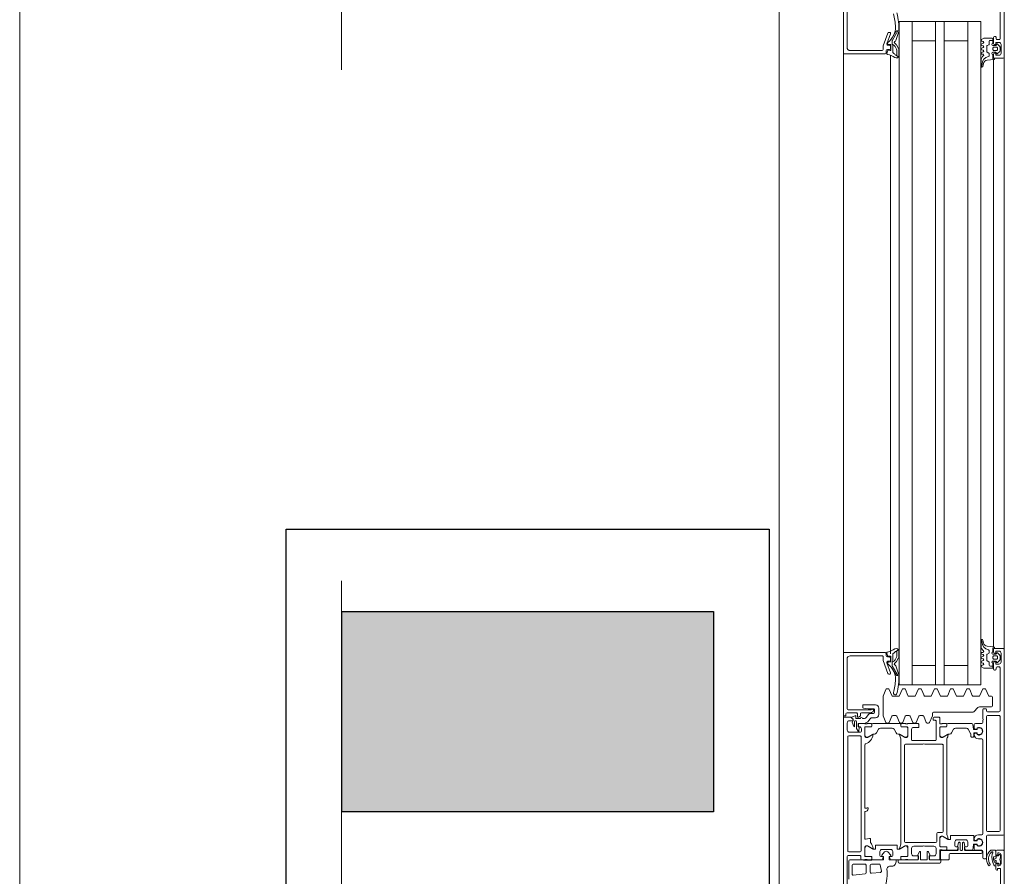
# Model space of a CAD drawing. Header units: centimetres. Extents: x -1737 to 22393, y -8842 to 3838.
# Tile 16 of 65: x -613 to -567, y 1228 to 1268. Entities that reach past the tile are written whole.
import ezdxf

# ---------------------------------------------------------------- set-up
doc = ezdxf.new("R2010")
doc.units = ezdxf.units.CM
doc.linetypes.add('Oś', pattern=[222.25, 127, -31.75, 31.75, -31.75])
doc.linetypes.add('Ukryte', pattern=[71.438, 47.625, -23.813])
for name, color, linetype, lineweight in [('A-DETL-GENF', 92, 'Continuous', 9), ('A-DETL-HDLN', 90, 'Ukryte', 9), ('A-DOOR', 31, 'Continuous', 13), ('A-GLAZ-CWMG', 51, 'Continuous', 13), ('S-GRID', 1, 'Continuous', 13)]:
    doc.layers.add(name, color=color, linetype=linetype, lineweight=lineweight)
doc.layers.add('E_oprawy', color=12, linetype='Continuous')

# ---------------------------------------------------------------- blocks, each defined once
blk = doc.blocks.new('Schueco_FWS_ADS-75-SimplySmart_out_Family-02 - FWS SI insert unit-2606717-3_piętro I __3_90 m_ - stan projektowany')
at = {"layer": 'A-DETL-GENF'}
for p, q in [((-76.25, 6.6), (76.25, 6.6)), ((55.25, 4.4), (34.9, 4.4)), ((55.25, 4), (34.9, 4)), ((55.25, 3.4), (34.9, 3.4)), ((55.25, 2.3), (34.9, 2.3)), ((55.25, 1.9), (34.9, 1.9)), ((55.25, 0.8), (34.9, 0.8)), ((55.25, 0.2), (34.9, 0.2)), ((55.25, -0.4), (34.9, -0.4)), ((75.35, -0.9), (-75.35, -0.9))]:
    blk.add_line(p, q, dxfattribs=at)
at = {"layer": 'A-DOOR'}
for p, q in [((21.85, 6.43), (20.56, 6.43)), ((28.55, 6), (28.55, 6.43)), ((31.05, 6.43), (28.74, 6.43)), ((31.35, 6.6), (36.1, 6.6)), ((59.4, 6.6), (54.5, 6.6)), ((59.55, 6.43), (61.86, 6.43)), ((20.8, 6.345), (21.65, 6.345)), ((20.98, 6.14), (21.038, 5.59)), ((21.45, 6.195), (21.03, 6.195)), ((21.5, 5.595), (21.5, 6.145)), ((21.9, 5.84), (21.9, 6.38)), ((22.07, 6.35), (22.07, 5.82)), ((27.42, 6.4), (22.12, 6.4)), ((27.47, 5.82), (27.47, 6.35)), ((27.64, 6.32), (27.64, 5.81)), ((27.692, 5.911), (27.818, 5.988)), ((28.08, 6.42), (27.74, 6.42)), ((27.844, 5.995), (28.14, 5.995)), ((27.914, 6.114), (28.117, 6.184)), ((28.14, 6.075), (27.92, 6.075)), ((28.28, 6), (28.28, 5.81)), ((31.2, 4.8), (31.2, 6.28)), ((59.4, 4.8), (59.4, 6.28)), ((21.088, 5.545), (21.45, 5.545)), ((21.7, 5.6), (21.7, 5.74)), ((21.72, 5.528), (21.72, 5.572)), ((21.75, 5.79), (21.85, 5.79)), ((21.859, 5.58), (21.859, 5.31)), ((21.86, 5.549), (21.86, 5.309)), ((22.3, 5.6), (21.879, 5.6)), ((22.244, 5.599), (21.91, 5.599)), ((22.12, 5.77), (27.42, 5.77)), ((22.657, 5.564), (22.694, 5.376)), ((23.93, 5.6), (22.686, 5.6)), ((23.95, 5.57), (23.95, 5.58)), ((27.05, 5.6), (24.12, 5.6)), ((27.871, 5.6), (27.45, 5.6)), ((27.506, 5.599), (27.84, 5.599)), ((27.69, 5.76), (27.8, 5.76)), ((27.866, 5.858), (27.7, 5.874)), ((27.888, 5.885), (27.888, 5.878)), ((27.89, 5.549), (27.89, 5.309)), ((27.891, 5.31), (27.891, 5.58)), ((28.035, 5.905), (27.908, 5.905)), ((28.03, 5.572), (28.03, 5.528)), ((28.05, 5.85), (28.05, 5.6)), ((28.055, 5.656), (28.055, 5.885)), ((28.28, 5.71), (28.28, 5.646)), ((28.344, 5.523), (28.456, 5.445)), ((28.5, 5.81), (28.408, 5.81)), ((28.55, 5.312), (28.55, 5.76)), ((28.813, 5.7), (28.9, 5.7)), ((28.92, 5.68), (28.92, 5.1)), ((21.07, 5.29), (21.114, 4.871)), ((21.45, 5.345), (21.119, 5.345)), ((21.5, 4.937), (21.5, 5.295)), ((21.7, 5.31), (21.7, 5.5)), ((21.7, 5.229), (21.7, 4.859)), ((21.829, 5.28), (21.73, 5.28)), ((21.83, 5.279), (21.75, 5.279)), ((22.19, 5.12), (22.19, 5.191)), ((22.197, 5.216), (22.331, 5.449)), ((22.36, 5.1), (22.21, 5.1)), ((22.38, 4.12), (22.38, 5.08)), ((22.664, 5.34), (22.5, 5.34)), ((24.105, 5.45), (24.07, 5.45)), ((27.553, 5.216), (27.419, 5.449)), ((27.56, 5.147), (27.56, 5.191)), ((27.78, 4.962), (27.61, 5.06)), ((27.92, 5.279), (28, 5.279)), ((28.02, 5.28), (27.921, 5.28)), ((28.05, 5.5), (28.05, 5.31)), ((28.05, 5.229), (28.05, 3.971)), ((28.267, 5.352), (28.183, 5.41)), ((28.32, 5.1), (28.32, 5.249)), ((28.52, 5.322), (28.52, 5.2)), ((28.587, 5.227), (28.555, 5.289)), ((28.57, 5.15), (28.68, 5.15)), ((28.67, 5.2), (28.632, 5.2)), ((28.72, 5.28), (28.72, 5.25)), ((21.174, 4.828), (21.46, 4.889)), ((21.774, 4.763), (21.819, 4.751)), ((21.85, 4.775), (21.85, 4.85)), ((21.9, 4.9), (22.08, 4.9)), ((21.914, 4.804), (22.066, 4.677)), ((22.18, 4.8), (22.18, 4.4)), ((27.83, 4.325), (27.83, 4.875)), ((28.101, 4.618), (28.411, 4.746)), ((28.43, 4.75), (29.31, 4.75)), ((28.77, 4.95), (28.47, 4.95)), ((29.329, 4.746), (29.639, 4.618)), ((30.383, 4.529), (30.982, 4.747)), ((30.999, 4.75), (31.15, 4.75)), ((31.3, 4.6), (31.2, 4.6)), ((59.3, 4.6), (59.4, 4.6)), ((59.601, 4.75), (59.45, 4.75)), ((60.217, 4.529), (59.618, 4.747)), ((21.7, 4.341), (21.7, 3.971)), ((21.819, 4.449), (21.774, 4.437)), ((21.85, 4.35), (21.85, 4.425)), ((22.08, 4.3), (21.9, 4.3)), ((22.066, 4.523), (21.914, 4.396)), ((27.61, 4.14), (27.78, 4.238)), ((28.07, 4.508), (28.07, 4.572)), ((28.389, 4.343), (28.101, 4.462)), ((28.42, 4.157), (28.42, 4.297)), ((29.32, 4.297), (29.32, 4.033)), ((29.639, 4.462), (29.351, 4.343)), ((29.67, 4.502), (29.67, 4.578)), ((30.712, 4.315), (30.283, 4.063)), ((30.314, 4.153), (30.553, 4.297)), ((30.73, 4.163), (30.316, 4.021)), ((30.35, 4.45), (30.35, 4.482)), ((30.883, 4.573), (30.417, 4.403)), ((30.86, 4.329), (30.762, 4.329)), ((30.851, 4.54), (30.878, 4.54)), ((30.9, 4.155), (30.86, 4.21)), ((30.908, 4.514), (30.921, 4.411)), ((30.95, 4.45), (30.95, 4.526)), ((30.951, 4.385), (31.161, 4.385)), ((31.1, 4.4), (31, 4.4)), ((31.134, 4.129), (31.016, 4.193)), ((31.15, 4.55), (31.15, 4.45)), ((31.191, 4.419), (31.18, 4.509)), ((31.204, 4.542), (31.343, 4.569)), ((36.1, 4.4), (31.299, 4.4)), ((31.41, 4.161), (31.484, 4.031)), ((59.179, 4.4), (54.5, 4.4)), ((59.19, 4.161), (59.116, 4.031)), ((59.396, 4.542), (59.257, 4.569)), ((59.409, 4.419), (59.42, 4.509)), ((59.649, 4.385), (59.439, 4.385)), ((59.45, 4.55), (59.45, 4.45)), ((59.466, 4.129), (59.584, 4.193)), ((59.5, 4.4), (59.6, 4.4)), ((59.65, 4.45), (59.65, 4.526)), ((59.692, 4.514), (59.679, 4.411)), ((59.7, 4.155), (59.74, 4.21)), ((59.717, 4.573), (60.183, 4.403)), ((59.749, 4.54), (59.722, 4.54)), ((59.74, 4.329), (59.837, 4.329)), ((59.87, 4.163), (60.284, 4.021)), ((59.888, 4.315), (60.317, 4.063)), ((60.286, 4.153), (60.047, 4.297)), ((60.25, 4.45), (60.25, 4.482)), ((21.55, 2.11), (21.55, 4)), ((21.7, 3.7), (21.7, 3.89)), ((21.72, 3.628), (21.72, 3.672)), ((21.73, 3.92), (21.829, 3.92)), ((21.75, 3.921), (21.83, 3.921)), ((21.859, 3.89), (21.859, 3.62)), ((21.86, 3.891), (21.86, 3.651)), ((22.19, 4.009), (22.19, 4.08)), ((22.331, 3.751), (22.197, 3.984)), ((22.21, 4.1), (22.36, 4.1)), ((22.42, 3.92), (27.33, 3.92)), ((22.5, 3.7), (22.5, 2.3)), ((27.03, 3.75), (22.55, 3.75)), ((27.08, 2.9), (27.08, 3.7)), ((27.419, 3.751), (27.553, 3.984)), ((27.56, 4.009), (27.56, 4.053)), ((27.89, 3.891), (27.89, 3.651)), ((27.891, 3.62), (27.891, 3.89)), ((28, 3.921), (27.92, 3.921)), ((27.921, 3.92), (28.02, 3.92)), ((28.03, 3.672), (28.03, 3.628)), ((28.05, 3.89), (28.05, 3.7)), ((28.07, 3.882), (28.07, 3.945)), ((28.101, 3.991), (28.389, 4.111)), ((28.389, 3.716), (28.101, 3.836)), ((29.351, 3.987), (29.639, 3.868)), ((29.639, 3.712), (29.351, 3.593)), ((29.67, 3.752), (29.67, 3.828)), ((31.106, 4.03), (30.939, 4.121)), ((31.428, 4.015), (31.163, 4.015)), ((31.44, 4.108), (31.216, 4.108)), ((59.16, 4.108), (59.384, 4.108)), ((59.172, 4.015), (59.437, 4.015)), ((59.494, 4.03), (59.661, 4.121)), ((21.7, 3.16), (21.7, 3.6)), ((21.879, 3.6), (22.3, 3.6)), ((21.91, 3.601), (22.244, 3.601)), ((22.23, 3.42), (21.98, 3.42)), ((22.33, 2.9), (22.33, 3.32)), ((27.25, 3.37), (27.25, 2.33)), ((27.77, 3.42), (27.3, 3.42)), ((27.45, 3.6), (27.871, 3.6)), ((27.84, 3.601), (27.506, 3.601)), ((28.05, 3.6), (28.05, 3.13)), ((28.07, 3.255), (28.07, 3.318)), ((28.101, 3.364), (28.389, 3.484)), ((28.42, 3.53), (28.42, 3.67)), ((29.32, 3.547), (29.32, 3.283)), ((29.351, 3.237), (29.639, 3.118)), ((36.1, 3.4), (29.85, 3.4)), ((54.5, 3.4), (60.75, 3.4)), ((21.69, 2.97), (21.69, 2.73)), ((22.06, 3), (21.72, 3)), ((21.74, 3.1), (21.89, 3.1)), ((21.931, 3.126), (22.073, 3.06)), ((22.09, 3.033), (22.09, 3.03)), ((22.33, 2.38), (22.33, 2.8)), ((27.08, 2), (27.08, 2.8)), ((28.389, 3.089), (28.101, 3.209)), ((28.101, 2.738), (28.389, 2.857)), ((28.42, 2.903), (28.42, 3.043)), ((29.32, 2.797), (29.32, 2.533)), ((29.639, 2.962), (29.351, 2.843)), ((29.67, 3.002), (29.67, 3.078)), ((21.7, 2.15), (21.7, 2.54)), ((21.72, 2.7), (22.06, 2.7)), ((21.89, 2.6), (21.74, 2.6)), ((22.073, 2.64), (21.931, 2.574)), ((22.09, 2.67), (22.09, 2.667)), ((28.07, 2.628), (28.07, 2.692)), ((28.411, 2.454), (28.101, 2.582)), ((28.35, 2.37), (28.35, 2.15)), ((28.52, 2.45), (28.43, 2.45)), ((28.57, 0.591), (28.57, 2.4)), ((29.351, 2.487), (29.639, 2.368)), ((29.67, 2.252), (29.67, 2.328)), ((21.7, 1.705), (21.7, 2.045)), ((21.73, 2.075), (22.11, 2.075)), ((22.15, 2.1), (21.75, 2.1)), ((21.98, 2.28), (22.23, 2.28)), ((22.14, 2.045), (22.14, 1.285)), ((22.15, 1.81), (22.15, 2)), ((22.17, 2.028), (22.17, 2.072)), ((22.309, 2.08), (22.309, 1.81)), ((22.31, 2.049), (22.31, 1.809)), ((22.75, 2.1), (22.329, 2.1)), ((22.694, 2.099), (22.36, 2.099)), ((22.55, 2.25), (22.92, 2.25)), ((22.647, 1.716), (22.781, 1.949)), ((22.97, 2.2), (22.97, 2)), ((23.02, 1.95), (27.03, 1.95)), ((27.3, 2.28), (28.15, 2.28)), ((27.553, 1.716), (27.419, 1.949)), ((27.871, 2.1), (27.45, 2.1)), ((27.506, 2.099), (27.84, 2.099)), ((27.89, 2.049), (27.89, 1.809)), ((27.891, 1.81), (27.891, 2.08)), ((28.03, 2.072), (28.03, 2.028)), ((28.3, 2.1), (28.05, 2.1)), ((28.05, 2), (28.05, 1.81)), ((29.32, 2.047), (29.32, 1.783)), ((29.639, 2.212), (29.351, 2.093)), ((21.94, 1.675), (21.73, 1.675)), ((21.99, 0.185), (21.99, 1.625)), ((22.15, 1.729), (22.15, 1.364)), ((22.279, 1.78), (22.18, 1.78)), ((22.28, 1.779), (22.2, 1.779)), ((22.35, 1.405), (22.53, 1.405)), ((22.64, 1.625), (22.64, 1.691)), ((22.81, 1.605), (22.66, 1.605)), ((22.83, 0.545), (22.83, 1.585)), ((27.33, 1.78), (22.87, 1.78)), ((27.56, 1.647), (27.56, 1.691)), ((27.78, 1.462), (27.61, 1.56)), ((27.92, 1.779), (28, 1.779)), ((28.02, 1.78), (27.921, 1.78)), ((28.05, 1.729), (28.05, 0.61)), ((29.351, 1.737), (29.639, 1.618)), ((29.639, 1.462), (29.351, 1.343)), ((29.67, 1.502), (29.67, 1.578)), ((22.14, 1.13), (22.14, 1.08)), ((22.14, 0.925), (22.14, 0.165)), ((22.486, 1.16), (22.17, 1.16)), ((22.17, 1.05), (22.486, 1.05)), ((22.3, 0.955), (22.17, 0.955)), ((22.224, 1.268), (22.269, 1.256)), ((22.269, 0.954), (22.224, 0.942)), ((22.3, 1.28), (22.3, 1.355)), ((22.3, 0.855), (22.3, 0.93)), ((22.326, 1.277), (22.493, 1.232)), ((22.493, 0.978), (22.326, 0.933)), ((22.516, 1.203), (22.516, 1.19)), ((22.516, 1.02), (22.516, 1.007)), ((22.63, 1.305), (22.63, 0.905)), ((27.83, 0.869), (27.83, 1.375)), ((29.32, 1.297), (29.32, 1.033)), ((29.351, 0.987), (29.639, 0.868)), ((22.15, 0.846), (22.15, 0.583)), ((22.168, 0.563), (22.412, 0.542)), ((22.2, 0.5), (22.391, 0.5)), ((22.53, 0.805), (22.35, 0.805)), ((22.41, 0.482), (22.417, 0.403)), ((22.43, 0.522), (22.43, 0.38)), ((22.59, 0.38), (22.59, 0.505)), ((22.603, 0.403), (22.61, 0.482)), ((22.61, 0.525), (22.81, 0.525)), ((22.629, 0.5), (22.67, 0.5)), ((27.42, 0.545), (27.42, 0.635)), ((27.59, 0.525), (27.44, 0.525)), ((27.53, 0.5), (27.571, 0.5)), ((27.59, 0.482), (27.597, 0.403)), ((27.61, 0.38), (27.61, 0.505)), ((27.77, 0.522), (27.77, 0.38)), ((27.783, 0.403), (27.79, 0.482)), ((28.004, 0.561), (27.788, 0.542)), ((27.809, 0.5), (28, 0.5)), ((28.791, 0.329), (28.599, 0.521)), ((29.32, 0.547), (29.32, 0.283)), ((29.639, 0.712), (29.351, 0.593)), ((29.67, 0.752), (29.67, 0.828)), ((36.1, 0.8), (29.85, 0.8)), ((54.5, 0.8), (60.75, 0.8)), ((21.75, -0.02), (21.75, 0.05)), ((21.8, 0.1), (22.1, 0.1)), ((22.11, 0.135), (22.04, 0.135)), ((22.15, 0.15), (22.15, 0.45)), ((22.387, 0.37), (22.354, 0.37)), ((22.41, 0.36), (22.374, 0.36)), ((22.646, 0.36), (22.61, 0.36)), ((22.666, 0.37), (22.632, 0.37)), ((22.87, 0.3), (22.87, 0.15)), ((22.92, 0.1), (27.28, 0.1)), ((27.33, 0.15), (27.33, 0.3)), ((27.567, 0.37), (27.534, 0.37)), ((27.554, 0.36), (27.59, 0.36)), ((27.79, 0.36), (27.826, 0.36)), ((27.846, 0.37), (27.812, 0.37)), ((28.05, 0.45), (28.05, 0.15)), ((28.1, 0.1), (28.19, 0.1)), ((28.29, 0.1), (28.69, 0.1)), ((28.74, 0.05), (28.74, -0.02)), ((28.82, -0.3), (28.82, 0.259)), ((29.351, 0.237), (29.639, 0.118)), ((29.67, 0.002), (29.67, 0.078)), ((30.759, 0.15), (30.781, 0.09)), ((30.859, 0.09), (30.881, 0.15)), ((30.959, 0.15), (30.981, 0.09)), ((31.059, 0.09), (31.081, 0.15)), ((31.159, 0.15), (31.181, 0.09)), ((31.259, 0.09), (31.281, 0.15)), ((31.36, 0.14), (31.36, 0.1)), ((31.659, 0.18), (31.926, 0.18)), ((31.934, 0.101), (31.808, 0.076)), ((31.924, 0.158), (31.951, 0.172)), ((58.676, 0.158), (58.649, 0.172)), ((58.666, 0.101), (58.792, 0.076)), ((58.941, 0.18), (58.674, 0.18)), ((59.24, 0.14), (59.24, 0.1)), ((59.341, 0.09), (59.319, 0.15)), ((59.441, 0.15), (59.419, 0.09)), ((59.541, 0.09), (59.519, 0.15)), ((59.641, 0.15), (59.619, 0.09)), ((59.741, 0.09), (59.719, 0.15)), ((59.841, 0.15), (59.819, 0.09)), ((22.8, -0.07), (21.8, -0.07)), ((22.85, -0.85), (22.85, -0.12)), ((23.02, -0.12), (23.02, -0.65)), ((28.37, -0.07), (23.07, -0.07)), ((28.42, -0.65), (28.42, -0.12)), ((28.59, -0.12), (28.59, -0.65)), ((28.69, -0.07), (28.64, -0.07)), ((29.27, -0.35), (28.87, -0.35)), ((29.32, -0.203), (29.32, -0.3)), ((29.639, -0.038), (29.351, -0.157)), ((30.54, -0.47), (30.54, -0.45)), ((30.59, -0.4), (30.87, -0.4)), ((30.86, -0.37), (30.65, -0.37)), ((30.722, -0.37), (30.722, -0.25)), ((30.772, -0.2), (30.883, -0.2)), ((30.926, -0.175), (30.967, -0.105)), ((30.96, -0.5), (30.96, -0.37)), ((31.01, -0.08), (31.234, -0.08)), ((31.04, -0.42), (31.04, -0.53)), ((31.15, -0.37), (31.09, -0.37)), ((31.2, -0.53), (31.2, -0.42)), ((31.277, -0.105), (31.318, -0.175)), ((31.28, -0.37), (31.28, -0.5)), ((31.361, -0.2), (31.426, -0.2)), ((31.37, -0.4), (31.5, -0.4)), ((31.55, -0.45), (31.55, -0.85)), ((31.647, -0.103), (31.62, -0.41)), ((31.622, -0.4), (36.1, -0.4)), ((58.978, -0.4), (54.5, -0.4)), ((58.953, -0.103), (58.98, -0.41)), ((59.05, -0.45), (59.05, -0.85)), ((59.23, -0.4), (59.1, -0.4)), ((59.239, -0.2), (59.174, -0.2)), ((59.323, -0.105), (59.282, -0.175)), ((59.32, -0.37), (59.32, -0.5)), ((59.59, -0.08), (59.366, -0.08)), ((59.4, -0.53), (59.4, -0.42)), ((59.45, -0.37), (59.51, -0.37)), ((59.56, -0.42), (59.56, -0.53)), ((59.673, -0.175), (59.633, -0.105)), ((59.64, -0.5), (59.64, -0.37)), ((59.828, -0.2), (59.717, -0.2)), ((60.01, -0.4), (59.73, -0.4)), ((59.74, -0.37), (59.95, -0.37)), ((59.878, -0.37), (59.878, -0.25)), ((60.06, -0.47), (60.06, -0.45)), ((10.3, -0.9), (22.1, -0.9)), ((21.24, -0.73), (19.95, -0.73)), ((21.47, -0.5), (21.26, -0.5)), ((21.526, -0.721), (21.502, -0.697)), ((21.92, -0.75), (21.52, -0.75)), ((21.577, -0.73), (21.547, -0.73)), ((21.893, -0.73), (21.863, -0.73)), ((21.938, -0.697), (21.914, -0.721)), ((22.1, -0.5), (21.97, -0.5)), ((22.15, -0.85), (22.15, -0.55)), ((31.5, -0.9), (22.9, -0.9)), ((23.07, -0.7), (28.37, -0.7)), ((28.64, -0.7), (30.64, -0.7)), ((30.64, -0.52), (30.59, -0.52)), ((30.69, -0.65), (30.69, -0.57)), ((31.003, -0.685), (30.899, -0.581)), ((30.92, -0.53), (30.93, -0.53)), ((30.92, -0.75), (31.32, -0.75)), ((31.202, -0.7), (31.038, -0.7)), ((31.09, -0.58), (31.15, -0.58)), ((31.341, -0.581), (31.237, -0.685)), ((31.31, -0.53), (31.32, -0.53)), ((31.5, -0.9), (36.1, -0.9)), ((59.1, -0.9), (54.5, -0.9)), ((59.1, -0.9), (70.9, -0.9)), ((59.259, -0.581), (59.363, -0.685)), ((59.29, -0.53), (59.28, -0.53)), ((59.68, -0.75), (59.28, -0.75)), ((59.398, -0.7), (59.562, -0.7)), ((59.51, -0.58), (59.45, -0.58)), ((59.597, -0.685), (59.701, -0.581)), ((59.68, -0.53), (59.67, -0.53)), ((59.91, -0.65), (59.91, -0.57)), ((59.96, -0.52), (60.01, -0.52)), ((61.96, -0.7), (59.96, -0.7))]:
    blk.add_line(p, q, dxfattribs=at)
at = {"layer": 'A-DOOR', "flags": 128}
for points in [[(19.7, 6.6), (28.35, 6.6), (28.35, 6.26), (28.24, 6.15), (28.18, 6.15), (28.18, 6.32)], [(28.5, 6.48), (28.4, 6.48), (28.4, 6.6), (31.35, 6.6), (31.35, 4.65)], [(62.1, 6.48), (62.2, 6.48), (62.2, 6.6), (59.25, 6.6), (59.25, 4.65)], [(21.7, 6.295), (21.7, 5.67), (21.68, 5.67), (21.68, 5.27), (21.7, 5.27), (21.7, 4.73), (21.85, 4.73), (21.866, 4.789)], [(28.185, 6.15), (28.25, 6.15), (28.304, 6.212)], [(28.338, 6.206), (28.42, 6.02), (28.3, 6.02)], [(28.69, 6.38), (28.69, 5.3), (28.7, 5.3)], [(22.212, 5.241), (22.35, 5.48), (22.35, 5.55)], [(24.1, 5.58), (24.1, 5.518), (24.119, 5.491), (24.125, 5.47)], [(27.4, 5.55), (27.4, 5.48), (27.538, 5.241)], [(27.9, 5.86), (27.9, 5.9), (28, 5.9)], [(28.39, 5.821), (28.352, 5.896), (28.35, 5.95), (28.5, 5.95)], [(28.73, 5.2), (28.73, 5.45), (28.763, 5.658)], [(21.866, 4.411), (21.85, 4.47), (21.7, 4.47), (21.7, 4.145), (21.6, 4.145)], [(30.961, 4.241), (30.923, 4.303), (31.259, 4.303)], [(59.639, 4.241), (59.677, 4.303), (59.341, 4.303)], [(21.6, 4.05), (21.69, 4.05), (21.69, 3.15)], [(22.35, 3.65), (22.35, 3.72), (22.212, 3.959)], [(27.538, 3.959), (27.4, 3.72), (27.4, 3.65)], [(36.1, 4), (29.85, 4), (29.85, 0.2), (36.1, 0.2)], [(54.5, 4), (60.75, 4), (60.75, 0.2), (54.5, 0.2)], [(21.88, 3.32), (21.88, 3.11), (21.75, 3.11)], [(28, 3.08), (27.87, 3.08), (27.87, 3.32)], [(30.75, 3.4), (30.75, 2.3), (29.85, 2.3), (36.1, 2.3)], [(59.85, 3.4), (59.85, 2.3), (60.75, 2.3), (54.5, 2.3)], [(21.69, 2.55), (21.69, 2.06), (21.6, 2.06)], [(21.75, 2.59), (21.88, 2.59), (21.88, 2.38)], [(28.2, 2.33), (28.2, 2.42), (28.3, 2.42)], [(22.662, 1.741), (22.8, 1.98), (22.8, 2.05)], [(27.4, 2.05), (27.4, 1.98), (27.538, 1.741)], [(30.75, 0.8), (30.75, 1.9), (29.85, 1.9), (36.1, 1.9)], [(59.85, 0.8), (59.85, 1.9), (60.75, 1.9), (54.5, 1.9)], [(22.17, 1.255), (22.3, 1.255), (22.301, 1.261)], [(27.44, 0.655), (27.555, 0.655), (27.78, 0.782)], [(30.62, -0.34), (30.62, 0.06), (30.685, 0.16)], [(59.98, -0.34), (59.98, 0.06), (59.915, 0.16)], [(22.15, -0.306), (22.15, -0.315), (22.15, -0.45)], [(30.92, -0.45), (30.92, -0.5), (30.82, -0.5), (30.82, -0.65)], [(31.42, -0.65), (31.42, -0.5), (31.32, -0.5), (31.32, -0.45)], [(31.58, -0.45), (31.58, -0.37), (31.38, -0.37)], [(59.02, -0.45), (59.02, -0.37), (59.22, -0.37)], [(59.18, -0.65), (59.18, -0.5), (59.28, -0.5), (59.28, -0.45)], [(59.68, -0.45), (59.68, -0.5), (59.78, -0.5), (59.78, -0.65)], [(21.21, -0.55), (21.21, -0.58), (21.29, -0.58), (21.29, -0.68)], [(21.52, -0.63), (21.55, -0.63), (21.55, -0.5), (21.41, -0.5)], [(21.42, -0.65), (21.42, -0.6), (21.52, -0.6), (21.52, -0.55)], [(22.1, -0.5), (21.89, -0.5), (21.89, -0.63), (21.92, -0.63)], [(21.92, -0.55), (21.92, -0.6), (22.02, -0.6), (22.02, -0.65)]]:
    blk.add_lwpolyline(points, dxfattribs=at)
for points in [[(21.63, -0.527), (21.59, -0.513), (21.596, -0.449), (21.59, -0.513)], [(21.773, -0.512), (21.72, -0.399), (21.667, -0.512), (21.72, -0.399)], [(21.833, -0.415), (21.85, -0.513), (21.81, -0.527), (21.85, -0.513)]]:
    blk.add_lwpolyline(points, close=True, dxfattribs=at)
at = {"layer": 'A-DOOR'}
for centre, radius, start, end in [((21.85, 6.38), 0.05, 0, 90), ((28.5, 6.43), 0.05, 0, 90), ((28.74, 6.38), 0.05, 90, 180), ((31.05, 6.28), 0.15, 0, 90), ((59.55, 6.28), 0.15, 90, 180), ((21.03, 6.145), 0.05, 90, 186), ((21.45, 6.145), 0.05, 0, 90), ((21.65, 6.295), 0.05, 0, 90), ((22.12, 6.35), 0.05, 90, 180), ((27.42, 6.35), 0.05, 0, 90), ((27.74, 6.32), 0.1, 90, 180), ((27.844, 5.945), 0.05, 90, 121.185), ((27.92, 6.095), 0.02, 108.9046, 270), ((28.08, 6.32), 0.1, 0, 90), ((28.13, 6.146), 0.04, 23.8174, 108.9046), ((28.14, 6.035), 0.04, 270, 90), ((28.185, 6.17), 0.02, 203.8174, 270), ((28.3, 6), 0.02, 90, 180), ((28.319, 6.198), 0.02, 23.8387, 138.5763), ((28.5, 6), 0.05, 270, 0), ((21.088, 5.595), 0.05, 186, 270), ((21.45, 5.595), 0.05, 270, 0), ((21.75, 5.74), 0.05, 90, 180), ((21.69, 5.572), 0.03, 360, 70.5288), ((21.69, 5.528), 0.03, 289.4712, 0), ((21.85, 5.84), 0.05, 270, 0), ((21.879, 5.58), 0.02, 90, 180), ((21.91, 5.549), 0.05, 90, 180), ((22.12, 5.82), 0.05, 180, 270), ((22.244, 5.499), 0.1, 330, 90), ((22.3, 5.55), 0.05, 0, 90), ((22.686, 5.57), 0.03, 90, 191), ((23.93, 5.58), 0.02, 0, 90), ((24.07, 5.57), 0.12, 180, 270), ((24.12, 5.58), 0.02, 90, 180), ((24.12, 5.518), 0.02, 180, 225), ((27.05, 5.55), 0.05, 17.7484, 90), ((27.574, 5.718), 0.5, 197.7484, 264.3774), ((27.45, 5.55), 0.05, 90, 180), ((27.506, 5.499), 0.1, 90, 210), ((27.42, 5.82), 0.05, 270, 0), ((27.69, 5.81), 0.05, 180, 270), ((27.702, 5.894), 0.02, 121.185, 264.5), ((27.8, 5.86), 0.1, 270, 0), ((27.84, 5.549), 0.05, 0, 90), ((27.868, 5.878), 0.02, 264.5, 0), ((27.871, 5.58), 0.02, 0, 90), ((27.908, 5.885), 0.02, 90, 180), ((28, 5.85), 0.05, 0, 90), ((28.06, 5.572), 0.03, 109.4712, 180), ((28.06, 5.528), 0.03, 180, 250.5288), ((28.035, 5.885), 0.02, 0, 90), ((28.355, 5.656), 0.3, 180, 235), ((28.28, 5.76), 0.05, 270, 90), ((28.43, 5.646), 0.15, 180, 235), ((28.37, 5.905), 0.02, 180, 207), ((28.408, 5.83), 0.02, 207, 270), ((28.5, 5.76), 0.05, 0, 90), ((28.813, 5.65), 0.05, 90, 170.9097), ((28.9, 5.68), 0.02, 0, 90), ((21.119, 5.295), 0.05, 90, 186), ((21.45, 5.295), 0.05, 0, 90), ((21.73, 5.31), 0.03, 180, 270), ((21.75, 5.229), 0.05, 90, 180), ((21.829, 5.31), 0.03, 270, 0), ((21.83, 5.309), 0.03, 270, 0), ((22.24, 5.191), 0.05, 150, 180), ((22.21, 5.12), 0.02, 180, 270), ((22.224, 5.234), 0.0138, 150, 276.1407), ((22.172, 5.717), 0.5, 276.1407, 311.0252), ((22.36, 5.08), 0.02, 0, 90), ((22.664, 5.37), 0.03, 270, 11), ((24.105, 5.47), 0.02, 270, 0), ((24.105, 5.477), 0.02, 360, 45), ((27.526, 5.234), 0.0138, 264.3774, 30), ((27.51, 5.191), 0.05, 0, 30), ((27.66, 5.147), 0.1, 180, 240), ((27.92, 5.309), 0.03, 180, 270), ((27.921, 5.31), 0.03, 180, 270), ((28, 5.229), 0.05, 0, 90), ((28.02, 5.31), 0.03, 270, 0), ((28.195, 5.249), 0.125, 0, 55), ((28.47, 5.1), 0.15, 180, 270), ((28.37, 5.322), 0.15, 0, 55), ((28.57, 5.2), 0.05, 180, 270), ((28.6, 5.312), 0.05, 180, 207), ((28.632, 5.25), 0.05, 207, 270), ((28.67, 5.25), 0.05, 270, 0), ((28.68, 5.2), 0.05, 270, 0), ((28.7, 5.28), 0.02, 0, 90), ((28.77, 5.1), 0.15, 270, 0), ((21.085, 7.062), 2.5, 256.469, 266.7837), ((21.163, 4.877), 0.05, 186, 282), ((21.45, 4.937), 0.05, 282, 0), ((21.8, 4.859), 0.1, 180, 255), ((21.825, 4.775), 0.025, 255, 0), ((21.9, 4.85), 0.05, 90, 180), ((21.895, 4.781), 0.03, 50, 165.0049), ((22.002, 4.6), 0.1, 310, 50), ((22.08, 4.8), 0.1, 0, 90), ((27.73, 4.875), 0.1, 0, 60), ((28.12, 4.572), 0.05, 112.5, 180), ((28.43, 4.7), 0.05, 90, 112.5), ((29.31, 4.7), 0.05, 67.5, 90), ((29.62, 4.572), 0.05, 7.1452, 67.5), ((30.999, 4.7), 0.05, 90, 110), ((31.15, 4.8), 0.05, 270, 0), ((31.2, 4.55), 0.05, 90, 180), ((31.3, 4.65), 0.05, 270, 0), ((59.3, 4.65), 0.05, 180, 270), ((59.45, 4.8), 0.05, 180, 270), ((59.4, 4.55), 0.05, 0, 90), ((59.601, 4.7), 0.05, 70, 90), ((21.057, 6.563), 2, 266.7837, 275.3952), ((21.259, 4.423), 0.15, 344.3113, 95.3952), ((21.6, 4.345), 0.2, 169.3496, 270), ((21.8, 4.341), 0.1, 105, 180), ((21.825, 4.425), 0.025, 0, 105), ((21.9, 4.35), 0.05, 180, 270), ((21.895, 4.419), 0.03, 194.9951, 310), ((22.08, 4.4), 0.1, 270, 0), ((27.66, 4.053), 0.1, 120, 180), ((27.73, 4.325), 0.1, 300, 0), ((28.12, 4.508), 0.05, 180, 247.5), ((28.37, 4.297), 0.05, 0, 67.5), ((28.37, 4.157), 0.05, 292.5, 0), ((29.37, 4.297), 0.05, 112.5, 180), ((29.465, 4.184), 0.08, 74.699, 256.5296), ((30.182, 7.009), 2.834, 255.7856, 268.4777), ((29.62, 4.508), 0.05, 292.5, 352.8548), ((30.128, 4.975), 0.8, 268.4714, 296.3861), ((30.353, 4.089), 0.075, 121.1063, 200.0149), ((30.4, 4.482), 0.05, 110, 180), ((30.4, 4.45), 0.05, 180, 290), ((29.959, 5.282), 1.15, 297.1697, 319.1518), ((30.762, 4.229), 0.1, 90, 120.3836), ((30.704, 4.239), 0.08, 289.0101, 333.0444), ((30.819, 4.18), 0.05, 36.3666, 153.0444), ((30.851, 4.51), 0.03, 90, 139.1518), ((30.866, 4.253), 0.0764, 29.9329, 94.2645), ((30.878, 4.51), 0.03, 7.0564, 90), ((30.9, 4.526), 0.05, 0, 110), ((30.997, 4.226), 0.12, 216.3666, 241.3666), ((30.951, 4.415), 0.03, 187.0564, 270), ((31, 4.45), 0.05, 180, 270), ((31.097, 4.342), 0.17, 216.4634, 241.4634), ((31.1, 4.45), 0.05, 270, 0), ((31.161, 4.415), 0.03, 270, 7.2077), ((31.209, 4.513), 0.03, 100.9941, 188.118), ((31.259, 4.243), 0.06, 33.3021, 90), ((32.687, 5.398), 1.777, 219.1355, 223.7266), ((31.349, 4.54), 0.03, 11.4268, 102.3565), ((32.31, 4.734), 0.95, 191.4268, 214.051), ((31.375, 4.141), 0.04, 29.6254, 45.0361), ((31.424, 4.135), 0.12, 271.9923, 34.051), ((59.176, 4.135), 0.12, 145.949, 268.0077), ((58.29, 4.734), 0.95, 325.949, 348.5732), ((59.225, 4.141), 0.04, 134.9639, 150.3746), ((57.913, 5.398), 1.777, 316.2734, 320.8645), ((59.25, 4.54), 0.03, 77.6435, 168.5732), ((59.341, 4.243), 0.06, 90, 146.6979), ((59.39, 4.513), 0.03, 351.882, 79.0059), ((59.439, 4.415), 0.03, 172.7923, 270), ((59.5, 4.45), 0.05, 180, 270), ((59.503, 4.342), 0.17, 298.5366, 323.5366), ((59.6, 4.45), 0.05, 270, 0), ((59.649, 4.415), 0.03, 270, 352.9436), ((59.7, 4.526), 0.05, 70, 180), ((59.603, 4.226), 0.12, 298.6334, 323.6334), ((59.734, 4.253), 0.0764, 85.7355, 150.0671), ((59.722, 4.51), 0.03, 90, 172.9436), ((59.78, 4.18), 0.05, 26.9556, 143.6334), ((59.749, 4.51), 0.03, 40.8482, 90), ((60.641, 5.282), 1.15, 220.8482, 242.8303), ((59.896, 4.239), 0.08, 206.9556, 250.9899), ((59.837, 4.229), 0.1, 59.6164, 90), ((60.472, 4.975), 0.8, 243.6139, 271.5286), ((60.2, 4.45), 0.05, 250, 0), ((60.2, 4.482), 0.05, 0, 70), ((60.247, 4.089), 0.075, 339.9851, 58.8937), ((60.418, 7.009), 2.834, 271.5223, 284.2144), ((21.6, 4), 0.05, 90, 180), ((21.75, 3.971), 0.05, 180, 270), ((21.73, 3.89), 0.03, 90, 180), ((21.69, 3.672), 0.03, 0, 70.5288), ((21.829, 3.89), 0.03, 0, 90), ((21.83, 3.891), 0.03, 0, 90), ((22.21, 4.08), 0.02, 90, 180), ((22.24, 4.009), 0.05, 180, 210), ((22.224, 3.966), 0.0138, 84.6714, 210), ((22.179, 3.482), 0.5, 61.1395, 84.6714), ((22.244, 3.701), 0.1, 270, 30), ((22.36, 4.12), 0.02, 270, 0), ((22.55, 3.7), 0.05, 90, 180), ((27.03, 3.7), 0.05, 0, 90), ((27.571, 3.482), 0.5, 95.3286, 118.8605), ((27.506, 3.701), 0.1, 150, 270), ((27.526, 3.966), 0.0138, 330, 95.3286), ((27.51, 4.009), 0.05, 330, 0), ((27.92, 3.891), 0.03, 90, 180), ((27.921, 3.89), 0.03, 90, 180), ((28, 3.971), 0.05, 270, 0), ((28.02, 3.89), 0.03, 0, 90), ((28.06, 3.672), 0.03, 109.4712, 180), ((28.12, 3.945), 0.05, 112.5, 180), ((28.12, 3.882), 0.05, 180, 247.5), ((28.37, 3.67), 0.05, 0, 67.5), ((29.37, 4.033), 0.05, 180, 247.5), ((30.183, 7.009), 2.994, 255.7723, 272.1183), ((29.62, 3.822), 0.05, 7.1452, 67.5), ((29.62, 3.758), 0.05, 292.5, 352.8548), ((30.29, 4.097), 0.08, 272.1106, 289.0101), ((31.163, 4.135), 0.12, 241.3666, 270.0039), ((31.216, 4.278), 0.17, 241.4634, 270.0728), ((59.384, 4.278), 0.17, 269.9272, 298.5366), ((59.437, 4.135), 0.12, 269.9961, 298.6334), ((60.31, 4.097), 0.08, 250.9899, 267.8894), ((60.417, 7.009), 2.994, 267.8817, 284.2277), ((21.69, 3.628), 0.03, 289.4712, 0), ((21.879, 3.62), 0.02, 180, 270), ((21.91, 3.651), 0.05, 180, 270), ((21.98, 3.32), 0.1, 90, 180), ((22.23, 3.32), 0.1, 0, 90), ((22.3, 3.65), 0.05, 270, 0), ((27.3, 3.37), 0.05, 90, 180), ((27.45, 3.65), 0.05, 180, 270), ((27.77, 3.32), 0.1, 0, 90), ((27.84, 3.651), 0.05, 270, 0), ((27.871, 3.62), 0.02, 270, 0), ((28.06, 3.628), 0.03, 180, 250.5288), ((28.12, 3.318), 0.05, 112.5, 180), ((28.12, 3.255), 0.05, 180, 247.5), ((28.37, 3.53), 0.05, 292.5, 0), ((29.37, 3.547), 0.05, 112.5, 180), ((29.37, 3.283), 0.05, 180, 247.5), ((21.74, 3.15), 0.05, 180, 270), ((21.72, 2.97), 0.03, 90, 180), ((21.75, 3.16), 0.05, 180, 270), ((21.918, 3.099), 0.03, 65, 158.2882), ((22.06, 3.03), 0.03, 270, 360), ((22.06, 3.033), 0.03, 0, 65), ((22.277, 2.85), 0.0725, 316.3972, 43.6028), ((27.027, 2.85), 0.0725, 316.3972, 43.6028), ((28, 3.13), 0.05, 270, 0), ((28.37, 3.043), 0.05, 0, 67.5), ((28.37, 2.903), 0.05, 292.5, 0), ((29.37, 2.797), 0.05, 112.5, 180), ((29.62, 3.072), 0.05, 7.1452, 67.5), ((29.62, 3.008), 0.05, 292.5, 352.8548), ((21.72, 2.73), 0.03, 180, 270), ((21.74, 2.55), 0.05, 90, 180), ((21.75, 2.54), 0.05, 90, 180), ((21.98, 2.38), 0.1, 180, 270), ((21.918, 2.601), 0.03, 201.7118, 295), ((22.06, 2.67), 0.03, 0, 90), ((22.06, 2.667), 0.03, 295, 0), ((22.23, 2.38), 0.1, 270, 0), ((22.55, 2.3), 0.05, 180, 270), ((27.3, 2.33), 0.05, 180, 270), ((28.12, 2.692), 0.05, 112.5, 180), ((28.12, 2.628), 0.05, 180, 247.5), ((28.15, 2.33), 0.05, 270, 0), ((28.3, 2.37), 0.05, 0, 90), ((28.43, 2.5), 0.05, 247.5, 270), ((28.52, 2.4), 0.05, 0, 90), ((29.37, 2.533), 0.05, 180, 247.5), ((29.62, 2.322), 0.05, 7.1452, 67.5), ((21.6, 2.11), 0.05, 180, 270), ((21.75, 2.15), 0.05, 180, 270), ((21.73, 2.045), 0.03, 90, 180), ((22.11, 2.045), 0.03, 0, 90), ((22.14, 2.072), 0.03, 0, 70.5288), ((22.14, 2.028), 0.03, 289.4712, 0), ((22.329, 2.08), 0.02, 90, 180), ((22.36, 2.049), 0.05, 90, 180), ((22.694, 1.999), 0.1, 330, 90), ((22.75, 2.05), 0.05, 0, 90), ((22.92, 2.2), 0.05, 360, 90), ((23.02, 2), 0.05, 180, 270), ((27.03, 2), 0.05, 270, 0), ((27.45, 2.05), 0.05, 90, 180), ((27.506, 1.999), 0.1, 90, 210), ((27.84, 2.049), 0.05, 0, 90), ((27.871, 2.08), 0.02, 0, 90), ((28.06, 2.072), 0.03, 109.4712, 180), ((28.06, 2.028), 0.03, 180, 250.5288), ((28.3, 2.15), 0.05, 270, 0), ((29.37, 2.047), 0.05, 112.5, 180), ((29.62, 2.258), 0.05, 292.5, 352.8548), ((21.73, 1.705), 0.03, 180, 270), ((21.94, 1.625), 0.05, 0, 90), ((22.18, 1.81), 0.03, 180, 270), ((22.2, 1.729), 0.05, 90, 180), ((22.279, 1.81), 0.03, 270, 0), ((22.28, 1.809), 0.03, 270, 0), ((22.35, 1.355), 0.05, 90, 180), ((22.53, 1.305), 0.1, 360, 90), ((22.69, 1.691), 0.05, 150, 180), ((22.66, 1.625), 0.02, 180, 270), ((22.674, 1.734), 0.0138, 150, 275.3286), ((22.629, 2.218), 0.5, 275.3286, 298.8605), ((22.81, 1.585), 0.02, 0, 90), ((27.571, 2.218), 0.5, 241.1395, 264.6714), ((27.526, 1.734), 0.0138, 264.6714, 30), ((27.51, 1.691), 0.05, 0, 30), ((27.66, 1.647), 0.1, 180, 240), ((27.73, 1.375), 0.1, 0, 60), ((27.92, 1.809), 0.03, 180, 270), ((27.921, 1.81), 0.03, 180, 270), ((28, 1.729), 0.05, 360, 90), ((28.02, 1.81), 0.03, 270, 0), ((29.37, 1.783), 0.05, 180, 247.5), ((29.62, 1.572), 0.05, 7.1452, 67.5), ((29.62, 1.508), 0.05, 292.5, 352.8548), ((22.17, 1.285), 0.03, 180, 270), ((22.17, 1.13), 0.03, 90, 180), ((22.17, 1.08), 0.03, 180, 270), ((22.17, 0.925), 0.03, 90, 180), ((22.25, 1.364), 0.1, 180, 255), ((22.25, 0.846), 0.1, 105, 180), ((22.275, 1.28), 0.025, 255, 0), ((22.275, 0.93), 0.025, 0, 105), ((22.321, 1.258), 0.02, 75, 170), ((22.321, 0.952), 0.02, 190, 285), ((22.486, 1.19), 0.03, 270, 360), ((22.486, 1.02), 0.03, 0, 90), ((22.486, 1.203), 0.03, 0, 75), ((22.486, 1.007), 0.03, 285, 0), ((29.37, 1.297), 0.05, 112.5, 180), ((29.37, 1.033), 0.05, 180, 247.5), ((22.17, 0.583), 0.02, 180, 265), ((22.2, 0.45), 0.05, 90, 180), ((22.35, 0.855), 0.05, 180, 270), ((22.391, 0.48), 0.02, 5, 90), ((22.41, 0.522), 0.02, 0, 85), ((22.53, 0.905), 0.1, 270, 0), ((22.61, 0.505), 0.02, 90, 180), ((22.629, 0.48), 0.02, 90, 175), ((22.67, 0.3), 0.2, 0, 90), ((22.81, 0.545), 0.02, 270, 0), ((27.53, 0.3), 0.2, 90, 180), ((27.44, 0.635), 0.02, 90, 180), ((27.44, 0.545), 0.02, 180, 270), ((27.555, 0.675), 0.02, 270, 300), ((27.571, 0.48), 0.02, 5, 90), ((27.59, 0.505), 0.02, 0, 90), ((27.79, 0.522), 0.02, 95, 180), ((27.73, 0.869), 0.1, 300, 0), ((27.809, 0.48), 0.02, 90, 175), ((28, 0.45), 0.05, 0, 90), ((28, 0.61), 0.05, 275, 0), ((28.67, 0.591), 0.1, 180, 225), ((29.37, 0.547), 0.05, 112.5, 180), ((29.62, 0.822), 0.05, 7.1452, 67.5), ((29.62, 0.758), 0.05, 292.5, 352.8548), ((21.8, 0.05), 0.05, 90, 180), ((22.04, 0.185), 0.05, 180, 270), ((22.1, 0.15), 0.05, 270, 360), ((22.11, 0.165), 0.03, 270, 360), ((22.51, 0.28), 0.18, 150, 30), ((22.51, 0.275), 0.16, 147.9154, 32.0846), ((22.387, 0.4), 0.03, 270, 5), ((22.41, 0.38), 0.02, 270, 0), ((22.61, 0.38), 0.02, 180, 270), ((22.632, 0.4), 0.03, 175, 270), ((22.92, 0.15), 0.05, 180, 270), ((27.28, 0.15), 0.05, 270, 360), ((27.69, 0.28), 0.18, 150, 30), ((27.69, 0.275), 0.16, 147.91, 32.09), ((27.567, 0.4), 0.03, 270, 5), ((27.59, 0.38), 0.02, 270, 0), ((27.79, 0.38), 0.02, 180, 270), ((27.812, 0.4), 0.03, 175, 270), ((28.1, 0.15), 0.05, 180, 270), ((28.24, 0.153), 0.0725, 226.3972, 313.6028), ((28.69, 0.05), 0.05, 360, 90), ((28.72, 0.259), 0.1, 0, 45), ((29.37, 0.283), 0.05, 180, 247.5), ((29.62, 0.072), 0.05, 7.1452, 67.5), ((29.62, 0.008), 0.05, 292.5, 352.8548), ((30.72, 0.14), 0.04, 14.9995, 150.0003), ((30.82, 0.1), 0.04, 195.0002, 344.9998), ((30.92, 0.14), 0.04, 14.9996, 165.0004), ((31.02, 0.1), 0.04, 195.0002, 344.9998), ((31.12, 0.14), 0.04, 14.9996, 165.0004), ((31.22, 0.1), 0.04, 195.0002, 344.9998), ((31.32, 0.14), 0.04, 359.9998, 165.0003), ((31.4, 0.1), 0.04, 180, 319.6792), ((31.659, -0.12), 0.3, 89.9987, 139.6802), ((31.847, -0.244), 0.381, 91.8995, 167.3401), ((31.846, -0.12), 0.2, 101.0025, 174.9918), ((31.801, 0.478), 0.343, 275.6011, 291.0537), ((31.926, 0.14), 0.04, 281.0106, 90.0809), ((58.674, 0.14), 0.04, 89.9191, 258.9894), ((58.799, 0.478), 0.343, 248.9463, 264.3989), ((58.753, -0.244), 0.381, 12.6599, 88.1005), ((58.754, -0.12), 0.2, 5.0082, 78.9975), ((58.941, -0.12), 0.3, 40.3198, 90.0013), ((59.2, 0.1), 0.04, 220.3208, 0), ((59.28, 0.14), 0.04, 14.9997, 180.0002), ((59.38, 0.1), 0.04, 195.0002, 344.9998), ((59.48, 0.14), 0.04, 14.9996, 165.0004), ((59.58, 0.1), 0.04, 195.0002, 344.9998), ((59.68, 0.14), 0.04, 14.9996, 165.0004), ((59.78, 0.1), 0.04, 195.0002, 344.9998), ((59.88, 0.14), 0.04, 29.9997, 165.0005), ((21.51, -0.5), 0.1, 117.8642, 180), ((21.47, -0.2), 0.045, 124.8585, 304.8585), ((21.741, -0.589), 0.519, 42.3901, 124.8585), ((21.832, -1.11), 0.79, 80.8458, 117.8642), ((21.741, -0.589), 0.429, 43.162, 124.8585), ((21.625, -0.452), 0.03, 107.4598, 175), ((21.625, -0.452), 0.03, 107.4598, 175), ((21.832, -1.11), 0.72, 98.9885, 107.4598), ((21.832, -1.11), 0.72, 98.9885, 107.4598), ((21.832, -1.11), 0.72, 92.4282, 98.9885), ((21.832, -1.11), 0.72, 92.4282, 98.9885), ((21.8, -0.02), 0.05, 180, 270), ((21.803, -0.421), 0.03, 10, 92.4282), ((21.803, -0.421), 0.03, 10, 92.4282), ((21.942, -0.429), 0.1, 49.3398, 80.8458), ((22.04, -0.315), 0.05, 229.3398, 282.6892), ((22.044, -0.335), 0.03, 282.6892, 26.8893), ((21.973, -0.371), 0.11, 26.8893, 43.162), ((22.1, -0.45), 0.05, 270, 0), ((22.05, -0.306), 0.1, 0, 42.3901), ((21.62, -0.329), 0.53, 0, 1.5104), ((22.8, -0.12), 0.05, 0, 90), ((23.07, -0.12), 0.05, 90, 180), ((28.37, -0.12), 0.05, 360, 90), ((28.64, -0.12), 0.05, 90, 180), ((28.69, -0.02), 0.05, 270, 0), ((28.87, -0.3), 0.05, 180, 270), ((29.27, -0.3), 0.05, 270, 360), ((29.37, -0.203), 0.05, 112.5, 180), ((30.59, -0.45), 0.05, 90, 180), ((30.65, -0.34), 0.03, 180, 270), ((30.772, -0.25), 0.05, 90, 180), ((30.91, -0.37), 0.05, 359.9994, 179.9994), ((30.87, -0.45), 0.05, 0, 90), ((30.883, -0.15), 0.05, 270, 330), ((31.01, -0.13), 0.05, 90, 150), ((31.09, -0.42), 0.05, 89.9989, 180.0011), ((31.15, -0.42), 0.05, 359.9989, 90.0011), ((31.234, -0.13), 0.05, 30, 90), ((31.33, -0.37), 0.05, 0, 180), ((31.361, -0.15), 0.05, 210, 270), ((31.37, -0.45), 0.05, 90, 180), ((31.426, -0.15), 0.05, 270, 347.8734), ((31.5, -0.45), 0.05, 0, 90), ((31.58, -0.41), 0.04, 270.0001, 359.9994), ((59.02, -0.41), 0.04, 180.0006, 269.9999), ((59.1, -0.45), 0.05, 90, 180), ((59.174, -0.15), 0.05, 192.1266, 270), ((59.27, -0.37), 0.05, 0, 180), ((59.23, -0.45), 0.05, 360, 90), ((59.239, -0.15), 0.05, 270, 330), ((59.366, -0.13), 0.05, 90, 150), ((59.45, -0.42), 0.05, 89.9989, 180.0011), ((59.51, -0.42), 0.05, 359.9989, 90.0011), ((59.59, -0.13), 0.05, 30, 90), ((59.69, -0.37), 0.05, 0.0006, 180.0006), ((59.717, -0.15), 0.05, 210, 270), ((59.73, -0.45), 0.05, 90, 180), ((59.828, -0.25), 0.05, 0, 90), ((59.95, -0.34), 0.03, 270, 360), ((60.01, -0.45), 0.05, 0, 90), ((21.26, -0.55), 0.05, 90, 180), ((21.24, -0.68), 0.05, 270, 0), ((21.52, -0.65), 0.1, 180, 270), ((21.47, -0.55), 0.05, 0, 90), ((21.53, -0.669), 0.04, 104.4775, 225), ((21.547, -0.7), 0.03, 225, 270), ((21.577, -0.68), 0.05, 270, 297.4893), ((21.72, -0.955), 0.26, 62.5107, 117.4893), ((21.64, -0.499), 0.03, 250, 335), ((21.64, -0.499), 0.03, 250, 335), ((21.8, -0.499), 0.03, 205, 290), ((21.8, -0.499), 0.03, 205, 290), ((21.863, -0.68), 0.05, 242.5107, 270), ((21.893, -0.7), 0.03, 270, 315), ((21.97, -0.55), 0.05, 90, 180), ((21.91, -0.669), 0.04, 315, 75.5225), ((21.92, -0.65), 0.1, 270, 0), ((22.1, -0.55), 0.05, 0, 90), ((22.1, -0.85), 0.05, 270, 0), ((22.9, -0.85), 0.05, 180, 270), ((23.07, -0.65), 0.05, 180, 270), ((28.37, -0.65), 0.05, 270, 0), ((28.64, -0.65), 0.05, 180, 270), ((30.59, -0.47), 0.05, 180, 270), ((30.64, -0.57), 0.05, 0, 90), ((30.64, -0.65), 0.05, 270, 0), ((30.92, -0.65), 0.1, 180, 270), ((30.92, -0.56), 0.03, 89.9999, 225.0019), ((30.93, -0.5), 0.03, 270, 0), ((31.038, -0.65), 0.05, 224.9723, 270), ((31.09, -0.53), 0.05, 179.9979, 270.0021), ((31.15, -0.53), 0.05, 269.9979, 0.0021), ((31.202, -0.65), 0.05, 270, 315.0202), ((31.31, -0.5), 0.03, 180, 270), ((31.32, -0.56), 0.03, 315.0034, 89.9945), ((31.32, -0.65), 0.1, 270, 0), ((31.5, -0.85), 0.05, 270, 0), ((59.1, -0.85), 0.05, 180, 270), ((59.28, -0.65), 0.1, 180, 270), ((59.28, -0.56), 0.03, 90.0055, 224.9966), ((59.29, -0.5), 0.03, 270, 0), ((59.398, -0.65), 0.05, 224.9798, 270), ((59.45, -0.53), 0.05, 179.9979, 270.0021), ((59.51, -0.53), 0.05, 269.9979, 0.0021), ((59.562, -0.65), 0.05, 270, 315.0277), ((59.67, -0.5), 0.03, 180, 270), ((59.68, -0.56), 0.03, 314.9981, 90.0001), ((59.68, -0.65), 0.1, 270, 0), ((59.96, -0.57), 0.05, 90, 180), ((59.96, -0.65), 0.05, 180, 270), ((60.01, -0.47), 0.05, 270, 0)]:
    blk.add_arc(centre, radius, start, end, dxfattribs=at)
blk = doc.blocks.new('Rectangular Mullion - Schueco_FWS-50-SI_Tran_CovCap-20mm_Tran-55mm-2606714-3_piętro I __3_90 m_ - stan projektowany')
at = {"layer": 'A-GLAZ-CWMG', "lineweight": 9}
blk.add_line((-577.233, 1224.912), (-577.233, 1283.326), dxfattribs=at)
blk = doc.blocks.new('EW_W_GORE')
at = {"layer": 'E_oprawy'}
for points in [[(431.955, 125.129), (425.731, 125.129), (425.731, 113.576), (431.955, 113.576)], [(438.171, 125.129), (434.882, 120.786), (434.882, 117.784), (437.096, 120.708), (437.096, 113.576), (439.245, 113.576), (439.245, 120.708), (441.459, 117.784), (441.459, 120.786)], [(446.021, 124.01, 1), (443.782, 124.01, 1)], [(447.385, 122.277), (448.732, 122.277), (449.622, 120.887), (450.301, 121.323), (450.008, 121.78), (449.134, 123.145), (446.833, 123.145), (445.253, 122.056), (445.099, 121.75), (444.976, 120.001), (443.366, 120.001), (443.366, 119.235), (445.697, 119.235), (445.95, 120.098), (446.404, 119.43), (447.047, 118.483), (445.13, 117.18), (445.13, 113.576), (446.142, 113.576), (446.142, 116.643), (448.229, 117.977), (448.229, 115.447), (451.45, 115.463), (451.45, 116.383), (449.241, 116.383), (449.241, 119.265)]]:
    blk.add_hatch(color=3, dxfattribs=at).paths.add_polyline_path(points)
at = {"layer": 'E_oprawy', "color": 3}
for p, q in [((425.731, 125.129), (431.955, 125.129)), ((425.731, 113.576), (425.731, 125.129)), ((431.955, 125.129), (431.955, 113.576)), ((434.882, 120.786), (438.171, 125.129)), ((441.459, 120.786), (438.171, 125.129)), ((445.253, 122.056), (446.833, 123.145)), ((446.833, 123.145), (449.134, 123.145)), ((449.134, 123.145), (450.008, 121.78)), ((448.732, 122.277), (447.385, 122.277)), ((447.385, 122.277), (449.241, 119.265)), ((449.622, 120.887), (448.732, 122.277)), ((445.099, 121.75), (445.253, 122.056)), ((450.008, 121.78), (450.301, 121.323)), ((444.976, 120.001), (445.099, 121.75)), ((450.301, 121.323), (449.622, 120.887)), ((434.882, 117.784), (434.882, 120.786)), ((437.096, 120.708), (434.882, 117.784)), ((437.096, 113.576), (437.096, 120.708)), ((439.245, 113.576), (439.245, 120.708)), ((439.245, 120.708), (441.459, 117.784)), ((441.459, 117.784), (441.459, 120.786)), ((443.366, 119.235), (443.366, 120.001)), ((443.366, 120.001), (444.976, 120.001)), ((445.95, 120.098), (445.697, 119.235)), ((446.404, 119.43), (445.95, 120.098)), ((447.047, 118.483), (446.404, 119.43)), ((445.697, 119.235), (443.366, 119.235)), ((449.241, 119.265), (449.241, 116.383)), ((445.13, 117.18), (447.047, 118.483)), ((448.229, 117.977), (446.142, 116.643)), ((448.229, 115.447), (448.229, 117.977)), ((445.13, 113.576), (445.13, 117.18)), ((446.142, 116.643), (446.142, 113.576)), ((449.241, 116.383), (451.45, 116.383)), ((451.45, 116.383), (451.45, 115.463)), ((451.45, 115.463), (448.229, 115.447)), ((431.955, 113.576), (425.731, 113.576)), ((437.096, 113.576), (439.245, 113.576)), ((446.142, 113.576), (445.13, 113.576))]:
    blk.add_line(p, q, dxfattribs=at)
blk.add_lwpolyline([(423.171, 126.853), (453.171, 126.853), (453.171, 111.853), (423.171, 111.853)], close=True, dxfattribs=at)
blk.add_circle((444.901, 124.01), 1.119, dxfattribs=at)

msp = doc.modelspace()

# ---------------------------------------------------------------- linework, layer by layer
at = {"layer": 'A-DETL-HDLN'}
msp.add_line((-597.623, 408.326), (-597.623, 2788.326), dxfattribs=at)
msp.add_line((-597.623, 408.326), (-597.623, 2788.326), dxfattribs=at)
at = {"layer": 'S-GRID', "linetype": 'Oś'}
msp.add_line((-612.623, 2884.269), (-612.623, 27.126), dxfattribs=at)

# ---------------------------------------------------------------- block references
at = {"layer": 'A-DOOR', "rotation": 90.00000000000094}
msp.add_blockref('Schueco_FWS_ADS-75-SimplySmart_out_Family-02 - FWS SI insert unit-2606717-3_piętro I __3_90 m_ - stan projektowany', (-567.633, 1207.076), dxfattribs=at)
at = {"layer": 'A-GLAZ-CWMG', "lineweight": 9}
msp.add_blockref('Rectangular Mullion - Schueco_FWS-50-SI_Tran_CovCap-20mm_Tran-55mm-2606714-3_piętro I __3_90 m_ - stan projektowany', (0, 0), dxfattribs=at)
at = {"layer": 'E_oprawy', "xscale": 1.5, "yscale": 1.5, "zscale": 1.5, "rotation": 270}
msp.add_blockref('EW_W_GORE', (-767.979, 1878.941), dxfattribs=at)

doc.saveas('drawing.dxf')
